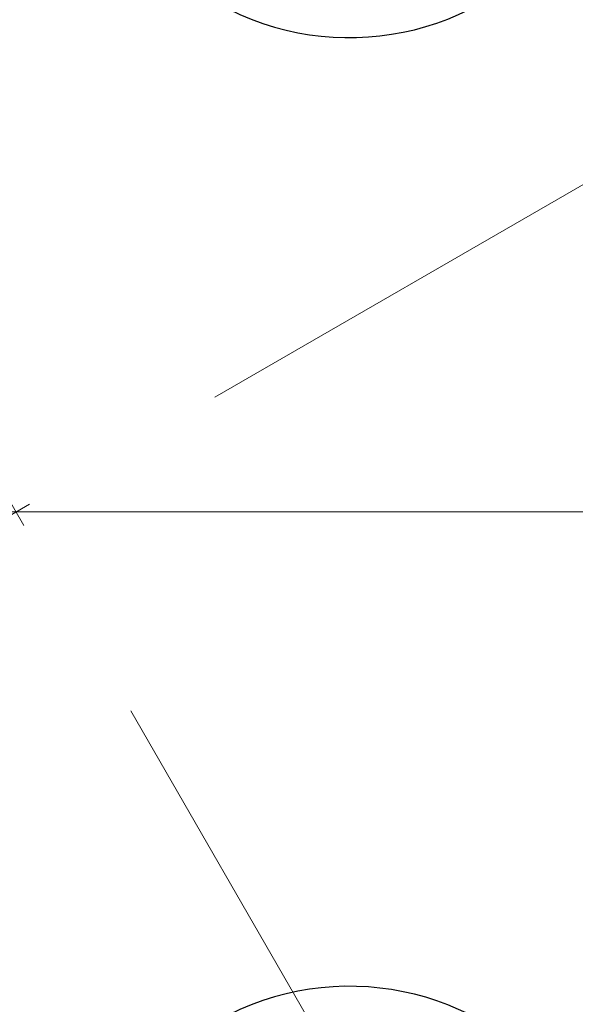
# Model space of a CAD drawing. Header units: millimetres. Extents: x 0 to 1076, y 0 to 742.
# Tile 24 of 134: x 491.43 to 498.93, y 218.46 to 231.74. Entities that reach past the tile are written whole.
import ezdxf

# ---------------------------------------------------------------- set-up
doc = ezdxf.new("R2010")
doc.units = ezdxf.units.MM
doc.header["$LTSCALE"] = 0.454724
doc.linetypes.add('CENTER', pattern=[50.8, 31.75, -6.35, 6.35, -6.35])
doc.layers.add('NoLayerName_001', color=7, linetype='Continuous')

# ---------------------------------------------------------------- blocks, each defined once
blk = doc.blocks.new('DIM_0003')
at = {"color": 3, "linetype": 'Continuous', "lineweight": 13}
blk.add_arc((59.306, 51.361), 59.306, 300, 210, dxfattribs=at)

msp = doc.modelspace()

# ---------------------------------------------------------------- linework, layer by layer
at = {"layer": 'NoLayerName_001', "color": 4, "linetype": 'CENTER', "lineweight": 13}
for p, q in [((481.376358, 242.419282), (523.058333, 170.223983)), ((474.05585, 215.098774), (509.341304, 235.470841)), ((526.246124, 225.098774), (418.376358, 225.098774))]:
    msp.add_line(p, q, dxfattribs=at)
at = {"layer": 'NoLayerName_001', "color": 60, "linetype": 'Continuous', "lineweight": 25}
for centre, radius, start, end in [((491.426358, 225.098774), 14, 270, 90), ((495.876358, 235.148774), 3.649994, 165.5335513, 326.7002572), ((495.876358, 215.048774), 3.64999, 33.2997428, 194.4664487)]:
    msp.add_arc(centre, radius, start, end, dxfattribs=at)

# ---------------------------------------------------------------- block references
at = {"layer": 'NoLayerName_001', "color": 3, "linetype": 'Continuous', "lineweight": 13}
msp.add_blockref('DIM_0003', (432.070374, 173.738251), dxfattribs=at)

doc.saveas('drawing.dxf')
